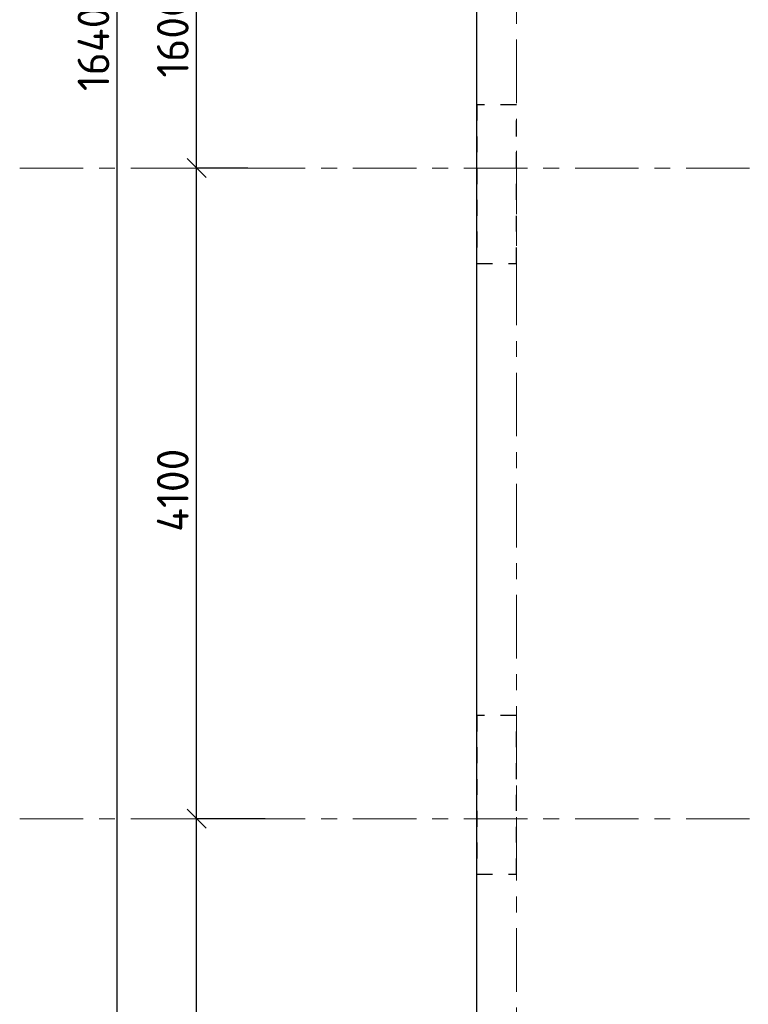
# Model space of a CAD drawing. Header units: metres. Extents: x -38 to 93, y -15 to 21.
# Tile 3 of 194: x -2.63 to 1.96, y 2.13 to 8.34. Entities that reach past the tile are written whole.
import ezdxf

# ---------------------------------------------------------------- set-up
doc = ezdxf.new("R2010")
doc.units = ezdxf.units.M
doc.header["$PDMODE"] = 65
for name, pattern in [('______11', [0.5, 0.4, -0.05, 0, -0.05]), ('______2', [0.0405, 0.03, -0.0105]), ('______5', [1.1, 0.8, -0.1, 0.1, -0.1])]:
    doc.linetypes.add(name, pattern=pattern)
for name, color, linetype, lineweight in [('XR$2$Осевая линия (1)', 7, '______5', 13), ('XR$2$Размерная линия (1)', 7, 'Continuous', 13), ('XR$4$Перекрытие (1)', 7, 'Continuous', 35)]:
    doc.layers.add(name, color=color, linetype=linetype, lineweight=lineweight)
doc.layers.add('XR$6$Стена_ бетон несущ.', color=7, linetype='Continuous', lineweight=70, true_color=0xb4b496)
doc.styles.add('ISOCPEUR', font='txt')
doc.dimstyles.new('DIMSTYLE_2', dxfattribs={"dimtxt": 0.2, "dimasz": 0.2, "dimexe": 0, "dimexo": 0, "dimgap": 0.1, "dimtad": 2, "dimdec": 0, "dimlfac": 1000, "dimrnd": 5, "dimzin": 12, "dimdsep": 46, "dimtxsty": 'ISOCPEUR', "dimblk1": 'ALL_ML_STRICH', "dimblk2": 'ALL_ML_STRICH', "dimsah": 1, "dimcen": 0, "dimclrd": 7, "dimclre": 256, "dimclrt": 7, "dimadec": 0, "dimazin": 0, "dimtfac": 1, "dimtdec": 0, "dimtix": 1, "dimtmove": 2, "dimatfit": 3, "dimfxl": 0, "dimtzin": 0, "dimlwd": 0, "dimlwe": -3, "dimarcsym": 0})
doc.dimstyles.new('DIMSTYLE_3', dxfattribs={"dimtxt": 0.2, "dimasz": 0.2, "dimexe": 0, "dimexo": 0, "dimgap": 0.1, "dimtad": 2, "dimdec": 0, "dimlfac": 1000, "dimrnd": 5, "dimzin": 12, "dimdsep": 46, "dimtxsty": 'ISOCPEUR', "dimblk1": 'ALL_ML_STRICH', "dimblk2": 'ALL_ML_STRICH', "dimsah": 1, "dimcen": 0, "dimclrd": 7, "dimclre": 256, "dimclrt": 7, "dimadec": 0, "dimazin": 0, "dimtfac": 1, "dimtdec": 0, "dimtix": 1, "dimtmove": 2, "dimatfit": 3, "dimfxl": 0, "dimtzin": 0, "dimlwd": 0, "dimlwe": -3, "dimarcsym": 0})

# ---------------------------------------------------------------- blocks, each defined once
blk = doc.blocks.new('ALL_ML_STRICH')
at = {"color": 0, "linetype": 'ByBlock', "lineweight": -2}
for p, q in [((0, -0.5), (0, 0.5)), ((-1, 0), (0.5, 0)), ((-0.3, -0.3), (0.3, 0.3))]:
    blk.add_line(p, q, dxfattribs=at)
blk = doc.blocks.new('*D5')
at = {"layer": 'DEFPOINTS', "color": 7, "linetype": 'Continuous', "lineweight": 13, "transparency": 33554687}
for p in [(-1.6986, 16.4), (-2.2938, 0), (-2.0153, 0)]:
    blk.add_point(p, dxfattribs=at)
at = {"layer": 'XR$2$Размерная линия (1)', "color": 9, "linetype": 'Continuous', "lineweight": -2, "true_color": 0xc7c7c7, "transparency": 33554687}
for p, q in [((-1.7186, 16.4), (-2.0153, 16.4)), ((-2.2738, 0), (-2.0153, 0))]:
    blk.add_line(p, q, dxfattribs=at)
at = {"layer": 'XR$2$Размерная линия (1)', "color": 7, "linetype": 'Continuous', "lineweight": -2, "transparency": 33554687}
blk.add_line((-2.0153, 0), (-2.0153, 16.4), dxfattribs=at)
at = {"layer": 'XR$2$Размерная линия (1)', "color": 7, "linetype": 'Continuous', "lineweight": 13, "transparency": 33554687, "xscale": 0.2, "yscale": 0.2, "zscale": 0.2}
for p, rotation in [((-2.0153, 16.4), 90), ((-2.0153, 0), 270)]:
    blk.add_blockref('ALL_ML_STRICH', p, dxfattribs=dict(at, rotation=rotation))
at = {"layer": 'XR$2$Размерная линия (1)', "color": 7, "linetype": 'Continuous', "lineweight": 13, "transparency": 33554687, "insert": (-2.1653, 8.22), "char_height": 0.2, "width": 1, "attachment_point": 5, "rotation": 90, "style": 'ISOCPEUR'}
blk.add_mtext('\\A1;{16400}', dxfattribs=at)
blk = doc.blocks.new('*D6')
at = {"layer": 'DEFPOINTS', "color": 7, "linetype": 'Continuous', "lineweight": 13, "transparency": 33554687}
for p in [(-1.0635, 3.3), (-1.5153, 0), (-1.2803, 0)]:
    blk.add_point(p, dxfattribs=at)
at = {"layer": 'XR$2$Размерная линия (1)', "color": 9, "linetype": 'Continuous', "lineweight": -2, "true_color": 0xc7c7c7, "transparency": 33554687}
for p, q in [((-1.0835, 3.3), (-1.5153, 3.3)), ((-1.3003, 0), (-1.5153, 0))]:
    blk.add_line(p, q, dxfattribs=at)
at = {"layer": 'XR$2$Размерная линия (1)', "color": 7, "linetype": 'Continuous', "lineweight": -2, "transparency": 33554687}
blk.add_line((-1.5153, 0), (-1.5153, 3.3), dxfattribs=at)
at = {"layer": 'XR$2$Размерная линия (1)', "color": 7, "linetype": 'Continuous', "lineweight": 13, "transparency": 33554687, "xscale": 0.2, "yscale": 0.2, "zscale": 0.2}
for p, rotation in [((-1.5153, 3.3), 90), ((-1.5153, 0), 270)]:
    blk.add_blockref('ALL_ML_STRICH', p, dxfattribs=dict(at, rotation=rotation))
at = {"layer": 'XR$2$Размерная линия (1)', "color": 7, "linetype": 'Continuous', "lineweight": 13, "transparency": 33554687, "insert": (-1.6653, 1.66), "char_height": 0.2, "width": 0.8, "attachment_point": 5, "rotation": 90, "style": 'ISOCPEUR'}
blk.add_mtext('\\A1;{3300}', dxfattribs=at)
blk = doc.blocks.new('*D7')
at = {"layer": 'DEFPOINTS', "color": 7, "linetype": 'Continuous', "lineweight": 13, "transparency": 33554687}
for p in [(-1.1719, 7.4), (-1.5153, 3.3), (-1.0635, 3.3)]:
    blk.add_point(p, dxfattribs=at)
at = {"layer": 'XR$2$Размерная линия (1)', "color": 9, "linetype": 'Continuous', "lineweight": -2, "true_color": 0xc7c7c7, "transparency": 33554687}
for p, q in [((-1.1919, 7.4), (-1.5153, 7.4)), ((-1.0835, 3.3), (-1.5153, 3.3))]:
    blk.add_line(p, q, dxfattribs=at)
at = {"layer": 'XR$2$Размерная линия (1)', "color": 7, "linetype": 'Continuous', "lineweight": -2, "transparency": 33554687}
blk.add_line((-1.5153, 3.3), (-1.5153, 7.4), dxfattribs=at)
at = {"layer": 'XR$2$Размерная линия (1)', "color": 7, "linetype": 'Continuous', "lineweight": 13, "transparency": 33554687, "xscale": 0.2, "yscale": 0.2, "zscale": 0.2}
for p, rotation in [((-1.5153, 7.4), 90), ((-1.5153, 3.3), 270)]:
    blk.add_blockref('ALL_ML_STRICH', p, dxfattribs=dict(at, rotation=rotation))
at = {"layer": 'XR$2$Размерная линия (1)', "color": 7, "linetype": 'Continuous', "lineweight": 13, "transparency": 33554687, "insert": (-1.6653, 5.37), "char_height": 0.2, "width": 0.8, "attachment_point": 5, "rotation": 90, "style": 'ISOCPEUR'}
blk.add_mtext('\\A1;{4100}', dxfattribs=at)
blk = doc.blocks.new('*D8')
at = {"layer": 'DEFPOINTS', "color": 7, "linetype": 'Continuous', "lineweight": 13, "transparency": 33554687}
for p in [(-1.2532, 9), (-1.5153, 7.4), (-1.1719, 7.4)]:
    blk.add_point(p, dxfattribs=at)
at = {"layer": 'XR$2$Размерная линия (1)', "color": 9, "linetype": 'Continuous', "lineweight": -2, "true_color": 0xc7c7c7, "transparency": 33554687}
for p, q in [((-1.2732, 9), (-1.5153, 9)), ((-1.1919, 7.4), (-1.5153, 7.4))]:
    blk.add_line(p, q, dxfattribs=at)
at = {"layer": 'XR$2$Размерная линия (1)', "color": 7, "linetype": 'Continuous', "lineweight": -2, "transparency": 33554687}
blk.add_line((-1.5153, 7.4), (-1.5153, 9), dxfattribs=at)
at = {"layer": 'XR$2$Размерная линия (1)', "color": 7, "linetype": 'Continuous', "lineweight": 13, "transparency": 33554687, "xscale": 0.2, "yscale": 0.2, "zscale": 0.2}
for p, rotation in [((-1.5153, 9), 90), ((-1.5153, 7.4), 270)]:
    blk.add_blockref('ALL_ML_STRICH', p, dxfattribs=dict(at, rotation=rotation))
at = {"layer": 'XR$2$Размерная линия (1)', "color": 7, "linetype": 'Continuous', "lineweight": 13, "transparency": 33554687, "insert": (-1.6653, 8.23), "char_height": 0.2, "width": 0.8, "attachment_point": 5, "rotation": 90, "style": 'ISOCPEUR'}
blk.add_mtext('\\A1;{1600}', dxfattribs=at)

msp = doc.modelspace()

# ---------------------------------------------------------------- linework, layer by layer
at = {"layer": 'XR$2$Осевая линия (1)', "color": 253, "linetype": '______11', "lineweight": 13, "true_color": 0xa0a0a0, "transparency": 33554687}
for p, q in [((0.5, -3.39), (0.5, 19.78)), ((-2.63, 7.4), (62.6, 7.4)), ((-2.63, 3.3), (62.6, 3.3))]:
    msp.add_line(p, q, dxfattribs=at)
at = {"layer": 'XR$4$Перекрытие (1)', "color": 7, "linetype": 'Continuous', "lineweight": 25, "transparency": 33554687}
msp.add_line((0.25, -0.2498), (0.25, 9.1502), dxfattribs=at)
at = {"layer": 'XR$6$Стена_ бетон несущ.', "color": 253, "linetype": '______2', "lineweight": -3, "true_color": 0xa0a0a0, "transparency": 33554687}
for p, q in [((0.5, 7.7999), (0.25, 7.7999)), ((0.25, 7.7999), (0.25, 7.7999)), ((0.25, 7.7999), (0.25, 6.7999)), ((0.5, 7.4), (0.5, 7.7999)), ((0.5, 7.2), (0.5, 7.4)), ((0.5, 6.7999), (0.5, 7.2)), ((0.25, 6.7999), (0.5, 6.7999)), ((0.5, 3.95), (0.25, 3.95)), ((0.25, 3.95), (0.25, 3.95)), ((0.25, 3.95), (0.25, 2.95)), ((0.5, 2.95), (0.5, 3.95)), ((0.25, 2.95), (0.5, 2.95))]:
    msp.add_line(p, q, dxfattribs=at)

# ---------------------------------------------------------------- dimensions: what is measured, and where the dimension line sits
at = {"layer": 'XR$2$Размерная линия (1)', "color": 7, "linetype": 'Continuous', "lineweight": 13, "transparency": 33554687}
for base, p1, p2, dimstyle, picture, middle in [((-2.0153, 16.4), (-2.2738, 0), (-1.7186, 16.4), 'DIMSTYLE_2', '*D5', (-2.1653, 8.22)), ((-1.5153, 9), (-1.1919, 7.4), (-1.2732, 9), 'DIMSTYLE_3', '*D8', (-1.6653, 8.23)), ((-1.5153, 7.4), (-1.0835, 3.3), (-1.1919, 7.4), 'DIMSTYLE_3', '*D7', (-1.6653, 5.37)), ((-1.5153, 3.3), (-1.3003, 0), (-1.0835, 3.3), 'DIMSTYLE_3', '*D6', (-1.6653, 1.66))]:
    dim = msp.add_linear_dim(base=base, p1=p1, p2=p2, angle=90, dimstyle=dimstyle, override={"dimpost": '<>', "dimclrd": 7, "dimclre": 9, "dimclrt": 7, "dimlwd": 0, "dimlwe": 65533}, dxfattribs=at)
    dim.commit()
    dim.dimension.update_dxf_attribs({"geometry": picture, "text_midpoint": middle, "dimtype": 160})

doc.saveas('drawing.dxf')
